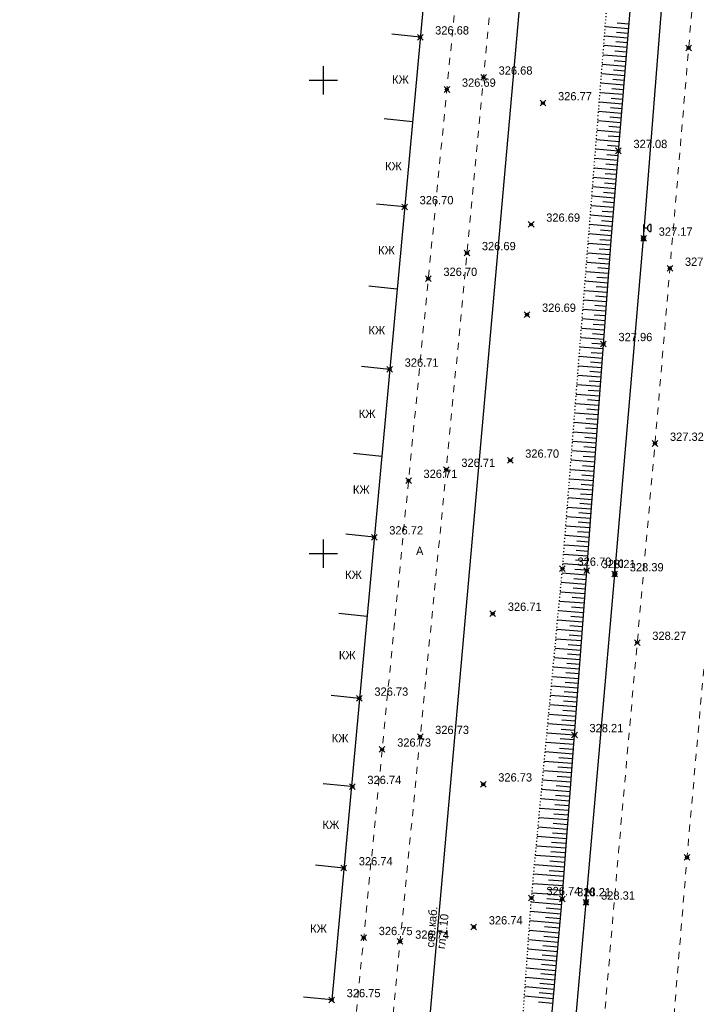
# Model space of a CAD drawing. Header units: metres. Extents: x 705573 to 711566, y 4301675 to 4311183.
# Tile 239 of 256: x 708246 to 708318, y 4310484 to 4310588. Entities that reach past the tile are written whole.
import ezdxf

# ---------------------------------------------------------------- set-up
doc = ezdxf.new("R2010")
doc.units = ezdxf.units.M
doc.header["$LTSCALE"] = 0.5
doc.header["$PDMODE"] = 35
doc.header["$PDSIZE"] = 0.3
for name, pattern in [('Auto_Street_NotBorder_Line_m1', [3, 1.5, -1.5]), ('ДОРОГИ_СТРОЯЩ', [9, 8, -1]), ('Контура низ откосов  Штриховая 0.1-0.5 - - - - - - -', [0.6, 0.1, -0.5])]:
    doc.linetypes.add(name, pattern=pattern)
for name, color, linetype in [('(001) Сетка', 92, 'Continuous'), ('(004) Точки рельефа', 7, 'Continuous'), ('(007) Здания', 7, 'Continuous'), ('(016) Кабель', 1, 'Continuous'), ('(019) Связь', 3, 'ИК_КАБ_СВЯЗИ'), ('(022) Возд. Линии', 7, 'Continuous'), ('(025) Дорога', 7, 'Continuous'), ('(035) Откосы', 7, 'Continuous')]:
    doc.layers.add(name, color=color, linetype=linetype)
doc.layers.add('AUTO#_ROADS_EXIST_L', color=7, linetype='Continuous', lineweight=15, true_color=0x000000)
doc.styles.add('BM-431', font='txt')
doc.styles.add('D-431', font='txt')
doc.styles.add('P-131', font='txt')
doc.styles.add('S', font='txtwr', dxfattribs={"oblique": 15})
doc.styles.get("Standard").update_dxf_attribs({"font": 'times.ttf'})
doc.linetypes.add('ИК_КАБ_СВЯЗИ', pattern='A,4,["o",Standard,S=0.5,R=0,X=0,Y=-0.125],4,-2', length=10)
doc.linetypes.add('ИК_Э_КАБ_НН', pattern='A,8,-2,["<",Standard,S=1,R=0,X=0,Y=-0.5],8,[">",Standard,S=1,R=0,X=-0.5,Y=-0.5],-2', length=20)

# ---------------------------------------------------------------- blocks, each defined once
blk = doc.blocks.new('U1111')
for p, q in [((0.1, 0.45), (0.1, 2.95)), ((0.1, 2.2), (0.85, 2.2)), ((1.28934, 2.95), (0.85, 2.51066)), ((0.85, 2.51066), (0.85, 1.88934)), ((1.6, 2.95), (1.28934, 2.95)), ((1.6, 2.95), (1.6, 1.45)), ((0, 0.05), (0.1, 0.05)), ((0, -0.05), (0, 0.05)), ((0.1, 0.05), (0.1, -0.05)), ((0.85, 1.88934), (1.28934, 1.45)), ((1.28934, 1.45), (1.6, 1.45)), ((0.1, -0.05), (0, -0.05))]:
    blk.add_line(p, q)
blk.add_lwpolyline([(0.55, 0), (0.3, 0.433013), (-0.2, 0.433013), (-0.45, 0), (-0.2, -0.433013), (0.3, -0.433013)], close=True)
at = {"color": 4, "style": 'S', "oblique": 15}
blk.add_attdef('Z', (1.142936, -1.391276), '', height=2, dxfattribs=at)
blk = doc.blocks.new('Setka')
at = {"layer": '(001) Сетка'}
for p, q in [((0, 1.5), (0, -1.5)), ((-1.5, 0), (1.5, 0))]:
    blk.add_line(p, q, dxfattribs=at)

msp = doc.modelspace()

# ---------------------------------------------------------------- linework, layer by layer
at = {"layer": '(007) Здания', "flags": 128}
for points in [[(708288.84, 4310620.16), (708291.83, 4310619.89), (708279.36, 4310484.25), (708276.37, 4310484.52)], [(708288.71, 4310585.95), (708285.73, 4310586.27)], [(708287.89, 4310577.01), (708284.9, 4310577.32)], [(708287.06, 4310568.02), (708284.08, 4310568.33)], [(708286.26, 4310559.34), (708283.28, 4310559.66)], [(708285.48, 4310550.86), (708282.5, 4310551.17)], [(708284.64, 4310541.67), (708281.65, 4310541.98)], [(708283.85, 4310533.13), (708280.87, 4310533.45)], [(708283.08, 4310524.77), (708280.1, 4310525.08)], [(708282.28, 4310516.1), (708279.3, 4310516.41)], [(708281.43, 4310506.78), (708278.44, 4310507.09)], [(708280.64, 4310498.18), (708277.65, 4310498.49)]]:
    msp.add_lwpolyline(points, dxfattribs=at)
at = {"layer": '(016) Кабель', "linetype": 'ИК_Э_КАБ_НН', "elevation": 325.95, "flags": 128}
msp.add_lwpolyline([(708148.16, 4308651.7), (708151.5, 4308692.41), (708155.95, 4308744.12), (708160.09, 4308792.08), (708165.82, 4308866.03), (708169.05, 4308905.96), (708172.4, 4308947.61), (708175.76, 4308988.14), (708178.98, 4309025.59), (708182.2, 4309063.2), (708185.81, 4309103.87), (708189.13, 4309144.32), (708192.28, 4309183.21), (708195.86, 4309224.8), (708198.74, 4309260.8), (708202.87, 4309309.74), (708206.45, 4309354.35), (708209.62, 4309392.71), (708214, 4309431.24), (708217.89, 4309470.55), (708222.29, 4309519.97), (708227.65, 4309584.99), (708230.7, 4309620.04), (708233.6, 4309650.66), (708236.61, 4309686.64), (708239.92, 4309725.26), (708242.96, 4309758.87), (708245.88, 4309791.49), (708249.04, 4309830.22), (708251.64, 4309862.09), (708254.55, 4309895.44), (708258.53, 4309939.87), (708262.1, 4309983.75), (708265.01, 4310017.02), (708267.69, 4310050.03), (708270.44, 4310083.37), (708274.29, 4310124.62), (708277.62, 4310164.75), (708280.24, 4310192.85), (708282.13, 4310214.07), (708285.19, 4310249.54), (708287.52, 4310279.26), (708289.72, 4310303.87), (708292.58, 4310337.27), (708295.61, 4310373.42), (708298.17, 4310403.78), (708301.1, 4310436.1), (708303.91, 4310468.22), (708306.25, 4310494.56), (708309.27, 4310529.23), (708312.33, 4310564.7), (708314.66, 4310594.42), (708316.85, 4310619.03), (708319.71, 4310652.44), (708322.75, 4310688.58), (708325.31, 4310718.94), (708328.24, 4310751.26), (708331.05, 4310783.38), (708331.61, 4310789.72), (708333.7, 4310812.99), (708337.04, 4310851.18), (708340.04, 4310884.75)], dxfattribs=at)
at = {"layer": '(019) Связь', "elevation": 324.81, "flags": 128}
msp.add_lwpolyline([(708317.15, 4310791), (708301.02, 4310609.69), (708256.74, 4310111.97), (708241.57, 4309932.29), (708189.21, 4309312.33), (708166.33, 4308981.07), (708160.32, 4308915.54), (708146.62, 4308758.23), (708137.03, 4308632.5), (708137.03, 4308632.5), (708137.03, 4308632.5), (708136.9, 4308567.22), (708136.89, 4308563.9)], dxfattribs=at)
at = {"layer": '(035) Откосы'}
for p, q in [((708309.54, 4310587.48, 328.21), (708310.78, 4310587.38, 328.21)), ((708308.27, 4310587.09, 328.21), (708310.74, 4310586.88, 328.21)), ((708309.46, 4310586.49, 328.21), (708310.7, 4310586.39, 328.21)), ((708308.19, 4310586.09, 328.21), (708310.65, 4310585.89, 328.21)), ((708309.38, 4310585.49, 328.21), (708310.61, 4310585.39, 328.21)), ((708308.11, 4310585.1, 328.21), (708310.57, 4310584.89, 328.21)), ((708309.3, 4310584.5, 328.21), (708310.53, 4310584.4, 328.21)), ((708308.04, 4310584.1, 328.21), (708310.49, 4310583.9, 328.21)), ((708309.22, 4310583.5, 328.21), (708310.45, 4310583.4, 328.21)), ((708307.96, 4310583.11, 328.21), (708310.41, 4310582.91, 328.21)), ((708309.14, 4310582.51, 328.21), (708310.37, 4310582.41, 328.21)), ((708307.88, 4310582.11, 328.21), (708310.33, 4310581.91, 328.21)), ((708309.06, 4310581.51, 328.21), (708310.28, 4310581.41, 328.21)), ((708307.72, 4310580.12, 328.21), (708310.16, 4310579.92, 328.21)), ((708307.8, 4310581.12, 328.21), (708310.24, 4310580.92, 328.21)), ((708308.98, 4310580.52, 328.21), (708310.2, 4310580.42, 328.21)), ((708307.64, 4310579.13, 328.21), (708310.08, 4310578.93, 328.21)), ((708308.9, 4310579.52, 328.21), (708310.12, 4310579.42, 328.21)), ((708307.56, 4310578.13, 328.21), (708310, 4310577.93, 328.21)), ((708308.82, 4310578.53, 328.21), (708310.04, 4310578.43, 328.21)), ((708307.49, 4310577.14, 328.21), (708309.91, 4310576.94, 328.21)), ((708308.74, 4310577.54, 328.21), (708309.96, 4310577.43, 328.21)), ((708307.41, 4310576.14, 328.21), (708309.83, 4310575.94, 328.21)), ((708308.66, 4310576.54, 328.21), (708309.87, 4310576.44, 328.21)), ((708307.33, 4310575.15, 328.21), (708309.75, 4310574.95, 328.21)), ((708308.58, 4310575.55, 328.21), (708309.79, 4310575.45, 328.21)), ((708307.25, 4310574.15, 328.21), (708309.67, 4310573.95, 328.21)), ((708308.5, 4310574.55, 328.21), (708309.71, 4310574.45, 328.21)), ((708307.17, 4310573.16, 328.21), (708309.59, 4310572.96, 328.21)), ((708308.42, 4310573.56, 328.21), (708309.63, 4310573.46, 328.21)), ((708307.09, 4310572.16, 328.21), (708309.5, 4310571.96, 328.21)), ((708308.34, 4310572.56, 328.21), (708309.54, 4310572.46, 328.21)), ((708307.01, 4310571.17, 328.21), (708309.42, 4310570.97, 328.21)), ((708308.26, 4310571.57, 328.21), (708309.46, 4310571.47, 328.21)), ((708306.94, 4310570.17, 328.21), (708309.34, 4310569.97, 328.21)), ((708308.18, 4310570.57, 328.21), (708309.38, 4310570.47, 328.21)), ((708306.86, 4310569.18, 328.21), (708309.26, 4310568.98, 328.21)), ((708308.1, 4310569.58, 328.21), (708309.3, 4310569.48, 328.21)), ((708306.78, 4310568.18, 328.21), (708309.17, 4310567.99, 328.21)), ((708308.02, 4310568.58, 328.21), (708309.22, 4310568.48, 328.21)), ((708306.7, 4310567.19, 328.21), (708309.09, 4310566.99, 328.21)), ((708307.86, 4310566.59, 328.21), (708309.05, 4310566.49, 328.21)), ((708307.94, 4310567.59, 328.21), (708309.13, 4310567.49, 328.21)), ((708306.62, 4310566.19, 328.21), (708309.01, 4310566, 328.21)), ((708307.78, 4310565.6, 328.21), (708308.97, 4310565.5, 328.21)), ((708306.54, 4310565.2, 328.21), (708308.93, 4310565, 328.21)), ((708307.7, 4310564.6, 328.21), (708308.89, 4310564.5, 328.21)), ((708306.46, 4310564.18, 328.21), (708308.85, 4310564.01, 328.21)), ((708307.62, 4310563.6, 328.21), (708308.81, 4310563.51, 328.21)), ((708306.38, 4310563.19, 328.21), (708308.78, 4310563.01, 328.21)), ((708307.54, 4310562.6, 328.21), (708308.74, 4310562.51, 328.21)), ((708306.31, 4310562.19, 328.21), (708308.7, 4310562.02, 328.21)), ((708307.47, 4310561.61, 328.21), (708308.67, 4310561.52, 328.21)), ((708306.23, 4310561.2, 328.21), (708308.63, 4310561.02, 328.21)), ((708307.39, 4310560.61, 328.21), (708308.59, 4310560.52, 328.21)), ((708306.15, 4310560.2, 328.21), (708308.56, 4310560.02, 328.21)), ((708307.31, 4310559.62, 328.21), (708308.52, 4310559.53, 328.21)), ((708306.07, 4310559.21, 328.21), (708308.48, 4310559.03, 328.21)), ((708307.24, 4310558.62, 328.21), (708308.45, 4310558.53, 328.21)), ((708305.91, 4310557.22, 328.21), (708308.34, 4310557.04, 328.21)), ((708305.99, 4310558.21, 328.21), (708308.41, 4310558.03, 328.21)), ((708307.16, 4310557.63, 328.21), (708308.37, 4310557.54, 328.21)), ((708305.83, 4310556.22, 328.21), (708308.26, 4310556.04, 328.21)), ((708307.09, 4310556.63, 328.21), (708308.3, 4310556.54, 328.21)), ((708305.76, 4310555.23, 328.21), (708308.19, 4310555.05, 328.21)), ((708307.01, 4310555.63, 328.21), (708308.23, 4310555.55, 328.21)), ((708305.68, 4310554.23, 328.21), (708308.12, 4310554.05, 328.21)), ((708306.93, 4310554.64, 328.21), (708308.15, 4310554.55, 328.21)), ((708305.6, 4310553.24, 328.21), (708308.04, 4310553.06, 328.21)), ((708306.86, 4310553.64, 328.21), (708308.08, 4310553.55, 328.21)), ((708305.52, 4310552.24, 328.21), (708307.97, 4310552.06, 328.21)), ((708306.78, 4310552.65, 328.21), (708308.01, 4310552.56, 328.21)), ((708305.44, 4310551.25, 328.21), (708307.9, 4310551.07, 328.21)), ((708306.71, 4310551.65, 328.21), (708307.93, 4310551.56, 328.21)), ((708305.36, 4310550.25, 328.21), (708307.82, 4310550.07, 328.21)), ((708306.63, 4310550.66, 328.21), (708307.86, 4310550.57, 328.21)), ((708305.28, 4310549.26, 328.21), (708307.75, 4310549.08, 328.21)), ((708306.56, 4310549.66, 328.21), (708307.79, 4310549.57, 328.21)), ((708305.21, 4310548.26, 328.21), (708307.68, 4310548.08, 328.21)), ((708306.48, 4310548.67, 328.21), (708307.71, 4310548.58, 328.21)), ((708305.13, 4310547.27, 328.21), (708307.6, 4310547.08, 328.21)), ((708306.4, 4310547.67, 328.21), (708307.64, 4310547.58, 328.21)), ((708305.05, 4310546.27, 328.21), (708307.53, 4310546.09, 328.21)), ((708306.33, 4310546.68, 328.21), (708307.57, 4310546.59, 328.21)), ((708304.97, 4310545.28, 328.21), (708307.46, 4310545.09, 328.21)), ((708306.25, 4310545.68, 328.21), (708307.49, 4310545.59, 328.21)), ((708304.89, 4310544.28, 328.21), (708307.38, 4310544.1, 328.21)), ((708306.1, 4310543.69, 328.21), (708307.35, 4310543.6, 328.21)), ((708306.18, 4310544.69, 328.21), (708307.42, 4310544.6, 328.21)), ((708304.81, 4310543.29, 328.21), (708307.31, 4310543.1, 328.21)), ((708306.02, 4310542.7, 328.21), (708307.27, 4310542.61, 328.21)), ((708304.73, 4310542.29, 328.21), (708307.24, 4310542.11, 328.21)), ((708305.95, 4310541.7, 328.21), (708307.2, 4310541.61, 328.21)), ((708304.66, 4310541.3, 328.21), (708307.16, 4310541.11, 328.21)), ((708305.87, 4310540.71, 328.21), (708307.13, 4310540.61, 328.21)), ((708304.58, 4310540.3, 328.21), (708307.09, 4310540.12, 328.21)), ((708305.8, 4310539.71, 328.21), (708307.05, 4310539.62, 328.21)), ((708304.5, 4310539.31, 328.21), (708307.02, 4310539.12, 328.21)), ((708305.72, 4310538.72, 328.21), (708306.98, 4310538.62, 328.21)), ((708304.42, 4310538.31, 328.21), (708306.94, 4310538.13, 328.21)), ((708305.64, 4310537.72, 328.21), (708306.91, 4310537.63, 328.21)), ((708304.34, 4310537.32, 328.21), (708306.87, 4310537.13, 328.21)), ((708305.57, 4310536.73, 328.21), (708306.83, 4310536.63, 328.21)), ((708304.26, 4310536.32, 328.21), (708306.8, 4310536.14, 328.21)), ((708305.49, 4310535.73, 328.21), (708306.76, 4310535.64, 328.21)), ((708304.11, 4310534.33, 328.21), (708306.65, 4310534.14, 328.21)), ((708304.18, 4310535.33, 328.21), (708306.72, 4310535.14, 328.21)), ((708305.42, 4310534.74, 328.21), (708306.69, 4310534.64, 328.21)), ((708304.03, 4310533.34, 328.21), (708306.58, 4310533.15, 328.21)), ((708305.34, 4310533.74, 328.21), (708306.61, 4310533.65, 328.21)), ((708303.95, 4310532.34, 328.21), (708306.5, 4310532.15, 328.21)), ((708305.26, 4310532.75, 328.21), (708306.54, 4310532.65, 328.21)), ((708303.87, 4310531.35, 328.21), (708306.43, 4310531.16, 328.21)), ((708305.19, 4310531.75, 328.21), (708306.47, 4310531.66, 328.21)), ((708303.79, 4310530.35, 328.21), (708306.36, 4310530.16, 328.21)), ((708305.11, 4310530.75, 328.21), (708306.39, 4310530.66, 328.21)), ((708303.71, 4310529.36, 328.21), (708306.28, 4310529.17, 328.21)), ((708305.04, 4310529.76, 328.21), (708306.32, 4310529.67, 328.21)), ((708303.61, 4310528.37, 328.21), (708306.21, 4310528.17, 328.21)), ((708304.95, 4310528.77, 328.21), (708306.24, 4310528.67, 328.21)), ((708303.52, 4310527.37, 328.21), (708306.13, 4310527.18, 328.21)), ((708304.87, 4310527.77, 328.21), (708306.17, 4310527.67, 328.21)), ((708303.43, 4310526.38, 328.21), (708306.06, 4310526.18, 328.21)), ((708304.78, 4310526.78, 328.21), (708306.1, 4310526.68, 328.21)), ((708303.33, 4310525.38, 328.21), (708305.98, 4310525.19, 328.21)), ((708304.7, 4310525.78, 328.21), (708306.02, 4310525.68, 328.21)), ((708303.24, 4310524.39, 328.21), (708305.91, 4310524.19, 328.21)), ((708304.62, 4310524.79, 328.21), (708305.95, 4310524.69, 328.21)), ((708303.15, 4310523.4, 328.21), (708305.84, 4310523.2, 328.21)), ((708304.53, 4310523.79, 328.21), (708305.87, 4310523.69, 328.21)), ((708303.05, 4310522.4, 328.21), (708305.76, 4310522.2, 328.21)), ((708304.45, 4310522.8, 328.21), (708305.8, 4310522.7, 328.21)), ((708302.96, 4310521.41, 328.21), (708305.69, 4310521.21, 328.21)), ((708304.28, 4310520.81, 328.21), (708305.65, 4310520.71, 328.21)), ((708304.36, 4310521.8, 328.21), (708305.72, 4310521.7, 328.21)), ((708302.86, 4310520.42, 328.21), (708305.61, 4310520.21, 328.21)), ((708304.2, 4310519.82, 328.21), (708305.57, 4310519.71, 328.21)), ((708302.77, 4310519.42, 328.21), (708305.54, 4310519.21, 328.21)), ((708304.11, 4310518.82, 328.21), (708305.5, 4310518.72, 328.21)), ((708302.68, 4310518.43, 328.21), (708305.46, 4310518.22, 328.21)), ((708304.03, 4310517.83, 328.21), (708305.43, 4310517.72, 328.21)), ((708302.58, 4310517.43, 328.21), (708305.39, 4310517.22, 328.21)), ((708303.94, 4310516.83, 328.21), (708305.35, 4310516.73, 328.21)), ((708302.49, 4310516.44, 328.21), (708305.31, 4310516.23, 328.21)), ((708303.86, 4310515.84, 328.21), (708305.28, 4310515.73, 328.21)), ((708302.4, 4310515.45, 328.21), (708305.24, 4310515.23, 328.21)), ((708303.78, 4310514.84, 328.21), (708305.2, 4310514.74, 328.21)), ((708302.3, 4310514.45, 328.21), (708305.16, 4310514.24, 328.21)), ((708303.69, 4310513.85, 328.21), (708305.13, 4310513.74, 328.21)), ((708302.21, 4310513.46, 328.21), (708305.09, 4310513.24, 328.21)), ((708303.61, 4310512.85, 328.21), (708305.05, 4310512.75, 328.21)), ((708302.02, 4310511.47, 328.21), (708304.94, 4310511.25, 328.21)), ((708302.12, 4310512.46, 328.21), (708305.02, 4310512.25, 328.21)), ((708303.52, 4310511.86, 328.21), (708304.98, 4310511.75, 328.21)), ((708301.93, 4310510.48, 328.21), (708304.87, 4310510.26, 328.21)), ((708303.44, 4310510.86, 328.21), (708304.9, 4310510.75, 328.21)), ((708301.83, 4310509.48, 328.21), (708304.79, 4310509.26, 328.21)), ((708303.36, 4310509.87, 328.21), (708304.83, 4310509.76, 328.21)), ((708301.74, 4310508.49, 328.21), (708304.72, 4310508.27, 328.21)), ((708303.27, 4310508.87, 328.21), (708304.75, 4310508.76, 328.21)), ((708301.65, 4310507.5, 328.21), (708304.64, 4310507.27, 328.21)), ((708303.19, 4310507.88, 328.21), (708304.68, 4310507.77, 328.21)), ((708301.55, 4310506.5, 328.21), (708304.57, 4310506.28, 328.21)), ((708303.1, 4310506.89, 328.21), (708304.61, 4310506.77, 328.21)), ((708301.46, 4310505.51, 328.21), (708304.49, 4310505.28, 328.21)), ((708303.02, 4310505.89, 328.21), (708304.53, 4310505.78, 328.21)), ((708301.37, 4310504.51, 328.21), (708304.42, 4310504.29, 328.21)), ((708302.94, 4310504.9, 328.21), (708304.46, 4310504.78, 328.21)), ((708301.27, 4310503.52, 328.21), (708304.34, 4310503.29, 328.21)), ((708302.85, 4310503.9, 328.21), (708304.38, 4310503.79, 328.21)), ((708301.18, 4310502.53, 328.21), (708304.27, 4310502.29, 328.21)), ((708302.77, 4310502.91, 328.21), (708304.31, 4310502.79, 328.21)), ((708301.09, 4310501.53, 328.21), (708304.2, 4310501.3, 328.21)), ((708302.68, 4310501.91, 328.21), (708304.23, 4310501.8, 328.21)), ((708300.99, 4310500.54, 328.21), (708304.12, 4310500.3, 328.21)), ((708302.6, 4310500.92, 328.21), (708304.16, 4310500.8, 328.21)), ((708300.9, 4310499.54, 328.21), (708304.05, 4310499.31, 328.21)), ((708302.51, 4310499.92, 328.21), (708304.08, 4310499.81, 328.21)), ((708300.81, 4310498.55, 328.21), (708303.97, 4310498.31, 328.21)), ((708302.35, 4310497.93, 328.21), (708303.93, 4310497.82, 328.21)), ((708302.43, 4310498.93, 328.21), (708304.01, 4310498.81, 328.21)), ((708300.71, 4310497.56, 328.21), (708303.9, 4310497.32, 328.21)), ((708302.26, 4310496.94, 328.21), (708303.86, 4310496.82, 328.21)), ((708300.62, 4310496.56, 328.21), (708303.82, 4310496.32, 328.21)), ((708302.18, 4310495.95, 328.21), (708303.79, 4310495.83, 328.21)), ((708300.52, 4310495.57, 328.21), (708303.75, 4310495.33, 328.21)), ((708302.1, 4310494.97, 328.21), (708303.71, 4310494.83, 328.21)), ((708300.44, 4310494.62, 328.21), (708303.67, 4310494.33, 328.21)), ((708302.02, 4310493.98, 328.21), (708303.62, 4310493.84, 328.21)), ((708300.37, 4310493.63, 328.21), (708303.58, 4310493.34, 328.21)), ((708301.94, 4310492.98, 328.21), (708303.53, 4310492.84, 328.21)), ((708300.3, 4310492.63, 328.21), (708303.49, 4310492.34, 328.21)), ((708301.86, 4310491.99, 328.21), (708303.44, 4310491.85, 328.21)), ((708300.16, 4310490.64, 328.21), (708303.31, 4310490.36, 328.21)), ((708300.23, 4310491.63, 328.21), (708303.4, 4310491.35, 328.21)), ((708301.77, 4310490.99, 328.21), (708303.35, 4310490.85, 328.21)), ((708300.09, 4310489.64, 328.21), (708303.22, 4310489.36, 328.21)), ((708301.69, 4310490, 328.21), (708303.27, 4310489.86, 328.21)), ((708300.02, 4310488.65, 328.21), (708303.13, 4310488.37, 328.21)), ((708301.61, 4310489.01, 328.21), (708303.18, 4310488.87, 328.21)), ((708299.95, 4310487.65, 328.21), (708303.04, 4310487.37, 328.21)), ((708301.53, 4310488.01, 328.21), (708303.09, 4310487.87, 328.21)), ((708299.88, 4310486.66, 328.21), (708302.95, 4310486.38, 328.21)), ((708301.45, 4310487.02, 328.21), (708303, 4310486.88, 328.21)), ((708299.8, 4310485.66, 328.21), (708302.86, 4310485.39, 328.21)), ((708301.37, 4310486.02, 328.21), (708302.91, 4310485.88, 328.21)), ((708299.73, 4310484.66, 328.21), (708302.78, 4310484.39, 328.21)), ((708301.29, 4310485.03, 328.21), (708302.82, 4310484.89, 328.21)), ((708301.21, 4310484.03, 328.21), (708302.73, 4310483.89, 328.21))]:
    msp.add_line(p, q, dxfattribs=at)
at = {"layer": '(035) Откосы', "linetype": 'Контура низ откосов  Штриховая 0.1-0.5 - - - - - - -', "elevation": 328.21}
msp.add_lwpolyline([(708289.14, 4310465.9), (708289.14, 4310468.77), (708296.57, 4310468.77), (708298.65, 4310469.43), (708300.47, 4310495.02), (708303.75, 4310529.82), (708314.68, 4310668.21), (708317.68, 4310667.93)], dxfattribs=at)
at = {"layer": '(035) Откосы', "elevation": 328.21, "flags": 128}
msp.add_lwpolyline([(708289.14, 4310465.9), (708299.51, 4310465.9), (708301.41, 4310469.09), (708303.72, 4310494.9), (708306.31, 4310529.58), (708308.88, 4310564.46), (708315.82, 4310648.34), (708317.68, 4310667.93)], dxfattribs=at)
at = {"color": 0, "linetype": 'ByBlock', "lineweight": -2, "transparency": 16777216}
for p in [(708288.71, 4310585.95, 326.68), (708317.08, 4310584.81, 327.43), (708295.41, 4310581.71, 326.68), (708291.53, 4310580.43, 326.69), (708301.69, 4310578.99, 326.77), (708309.67, 4310573.95, 327.08), (708287.06, 4310568.02, 326.7), (708300.44, 4310566.17, 326.69), (708312.33, 4310564.7, 327.17), (708293.65, 4310563.16, 326.69), (708315.1, 4310561.52, 327.28), (708289.57, 4310560.45, 326.7), (708300, 4310556.65, 326.69), (708308.08, 4310553.55, 327.96), (708285.48, 4310550.86, 326.71), (708313.52, 4310543.03, 327.32), (708291.47, 4310540.27, 326.71), (708298.23, 4310541.24, 326.7), (708287.48, 4310539.1, 326.71), (708283.85, 4310533.13, 326.72), (708303.75, 4310529.82, 326.7), (708306.31, 4310529.58, 328.21), (708309.27, 4310529.23, 328.39), (708296.38, 4310525.06, 326.71), (708311.65, 4310522, 328.27), (708282.28, 4310516.1, 326.73), (708305.02, 4310512.25, 328.21), (708288.71, 4310512.06, 326.73), (708284.69, 4310510.71, 326.73), (708295.38, 4310507.03, 326.73), (708281.54, 4310506.77, 326.74), (708316.91, 4310499.3, 328.05), (708280.64, 4310498.18, 326.74), (708300.47, 4310495.02, 326.74), (708303.72, 4310494.9, 328.21), (708306.25, 4310494.56, 328.31), (708294.38, 4310491.94, 326.74), (708282.74, 4310490.81, 326.75), (708286.59, 4310490.43, 326.74), (708279.36, 4310484.25, 326.75)]:
    msp.add_point(p, dxfattribs=at)
at = {"layer": 'AUTO#_ROADS_EXIST_L', "linetype": 'Auto_Street_NotBorder_Line_m1', "lineweight": 15, "flags": 128}
msp.add_lwpolyline([(708304.35, 4310675.7), (708316.42, 4310676.06), (708321.47, 4310673.37), (708324.24, 4310668.4), (708322.81, 4310652.19), (708313.73, 4310545.33), (708309.68, 4310499.92), (708306.85, 4310467), (708302.22, 4310463.17), (708297.93, 4310460.67), (708289.65, 4310459.06), (708286.92, 4310459.93), (708284.9, 4310462.75), (708284.31, 4310467.13), (708291.47, 4310540.27)], close=True, dxfattribs=at)
for points in [[(708289.33, 4310675.25), (708300.6, 4310675.59), (708297.07, 4310641.03), (708292.98, 4310595.18), (708280.48, 4310467.79), (708279.11, 4310461.47), (708277.09, 4310460.25), (708272.43, 4310460.25)], [(708352.66, 4310585.06), (708327.77, 4310586.56), (708324.34, 4310584.54), (708320.95, 4310544.7), (708316.91, 4310499.3), (708311.6, 4310434.68), (708309.3, 4310413.38), (708310.92, 4310412.12), (708312.99, 4310410.48), (708320.21, 4310409.29), (708345.36, 4310404.68)]]:
    msp.add_lwpolyline(points, dxfattribs=at)

# ---------------------------------------------------------------- block references
at = {"layer": '(001) Сетка'}
for p in [(708278.46, 4310581.4), (708278.46, 4310531.4)]:
    msp.add_blockref('Setka', p, dxfattribs=at)
at = {"layer": '(022) Возд. Линии', "xscale": 0.5, "yscale": 0.5, "zscale": 0.5}
for p in [(708312.3, 4310564.7, 325.95), (708309.25, 4310529.23, 325.95), (708306.22, 4310494.56, 325.95)]:
    msp.add_blockref('U1111', p, dxfattribs=at)

# ---------------------------------------------------------------- texts
at = {"layer": '(004) Точки рельефа', "style": 'D-431'}
for s, p in [('326.68', (708290.29, 4310586.24, 326.68)), ('326.68', (708297, 4310582, 326.68)), ('326.69', (708293.12, 4310580.72, 326.69)), ('326.77', (708303.28, 4310579.28, 326.77)), ('327.08', (708311.25, 4310574.24, 327.08)), ('326.70', (708288.65, 4310568.3, 326.7)), ('326.69', (708302.03, 4310566.46, 326.69)), ('327.17', (708313.92, 4310564.98, 327.17)), ('326.69', (708295.23, 4310563.45, 326.69)), ('327.28', (708316.69, 4310561.8, 327.28)), ('326.70', (708291.16, 4310560.73, 326.7)), ('326.69', (708301.59, 4310556.94, 326.69)), ('327.96', (708309.67, 4310553.84, 327.96)), ('326.71', (708287.07, 4310551.14, 326.71)), ('327.32', (708315.11, 4310543.31, 327.32)), ('326.70', (708299.81, 4310541.53, 326.7)), ('326.71', (708293.06, 4310540.56, 326.71)), ('326.71', (708289.06, 4310539.39, 326.71)), ('326.72', (708285.44, 4310533.42, 326.72)), ('326.70', (708305.34, 4310530.11, 326.7)), ('328.21', (708307.9, 4310529.86, 328.21)), ('328.39', (708310.86, 4310529.52, 328.39)), ('326.71', (708297.97, 4310525.35, 326.71)), ('328.27', (708313.24, 4310522.28, 328.27)), ('326.73', (708283.87, 4310516.38, 326.73)), ('326.73', (708290.29, 4310512.34, 326.73)), ('328.21', (708306.6, 4310512.53, 328.21)), ('326.73', (708286.28, 4310511, 326.73)), ('326.74', (708283.13, 4310507.05, 326.74)), ('326.73', (708296.96, 4310507.32, 326.73)), ('326.74', (708282.22, 4310498.46, 326.74)), ('326.74', (708302.06, 4310495.31, 326.74)), ('328.21', (708305.3, 4310495.19, 328.21)), ('328.31', (708307.83, 4310494.84, 328.31)), ('326.74', (708295.96, 4310492.22, 326.74)), ('326.75', (708284.33, 4310491.09, 326.75)), ('326.74', (708288.18, 4310490.71, 326.74)), ('326.75', (708280.94, 4310484.53, 326.75))]:
    msp.add_text(s, height=0.875, dxfattribs=at).set_placement(p)
at = {"layer": '(007) Здания', "style": 'P-131'}
for p in [(708285.74, 4310581.05), (708285, 4310571.89), (708284.26, 4310563.01), (708283.24, 4310554.55), (708282.22, 4310545.74), (708281.6, 4310537.72), (708280.78, 4310528.72), (708280.12, 4310520.23), (708279.36, 4310511.46), (708278.39, 4310502.32), (708277.08, 4310491.34)]:
    msp.add_text('КЖ', height=0.88, dxfattribs=at).set_placement(p)
at = {"layer": '(019) Связь', "color": 0, "linetype": 'Continuous', "style": 'D-431'}
for s, rotation, p in [('сев.каб.', 85.462, (708290.18, 4310489.76)), ('гл.1.10', 83.7495, (708291.32, 4310489.59))]:
    msp.add_text(s, height=0.875, rotation=rotation, dxfattribs=at).set_placement(p)
at = {"layer": '(025) Дорога', "linetype": 'ДОРОГИ_СТРОЯЩ', "style": 'BM-431'}
msp.add_text('A', height=0.875, dxfattribs=at).set_placement((708288.27, 4310531.24))

doc.saveas('drawing.dxf')
